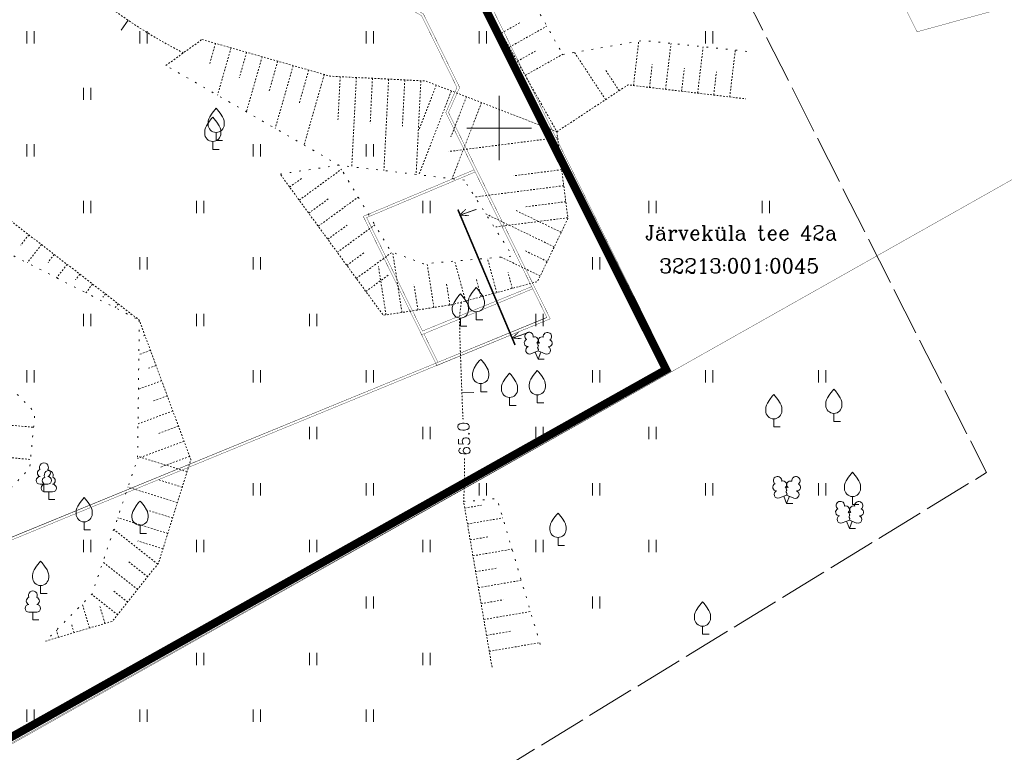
# Model space of a CAD drawing. Header units: metres. Extents: x 685671 to 686635, y 6588408 to 6589199.
# Tile 21 of 34: x 685970 to 686031, y 6588711 to 6588757. Entities that reach past the tile are written whole.
import ezdxf
from ezdxf.enums import TextEntityAlignment as Align

# ---------------------------------------------------------------- set-up
doc = ezdxf.new("R2010")
doc.units = ezdxf.units.M
for name, pattern in [('Kohtla-Järve PPA ühishoone G20$0$ISOPOHI', [0.02001, 0.01, -1e-05, 0.01]), ('Kohtla-Järve PPA ühishoone G20$0$KATASTRIPIIR', [7, 4, -1, 1, -1]), ('Kohtla-Järve PPA ühishoone G20$0$NOLVAALL', [1.2, 0.2, -1]), ('Kohtla-Järve PPA ühishoone G20$0$NOLVAKRIIPS', [0.02001, 0.01, -1e-05, 0.01]), ('Kohtla-Järve PPA ühishoone G20$0$NOLVAPEAL', [0.02001, 0.01, -1e-05, 0.01]), ('Kohtla-Järve PPA ühishoone G20$0$TOOPIIR', [7, 6, -1])]:
    doc.linetypes.add(name, pattern=pattern)
for name, color, linetype, lineweight in [('CON_aed', 104, 'Continuous', 5), ('Kohtla-Järve PPA ühishoone G20$0$HALJASTUS', 250, 'Continuous', 13), ('Kohtla-Järve PPA ühishoone G20$0$HORISONTAAL-EH2000', 250, 'Continuous', 13), ('Kohtla-Järve PPA ühishoone G20$0$PIIR', 224, 'Continuous', 13), ('Kohtla-Järve PPA ühishoone G20$0$PUU', 250, 'Continuous', 13), ('Kohtla-Järve PPA ühishoone G20$0$RELJEEF', 250, 'Continuous', 13), ('Kohtla-Järve PPA ühishoone G20$0$VORK', 250, 'Continuous', 13)]:
    doc.layers.add(name, color=color, linetype=linetype, lineweight=lineweight)
doc.layers.add('CON_lõige', color=30, linetype='Continuous')
doc.layers.add('CON_sõidutee_äärekivi_8cm', color=1, linetype='Continuous')
doc.layers.add('Kohtla-Järve PPA ühishoone G20$0$MOOTPIIR', color=250, linetype='Continuous', lineweight=13, plot=False)
doc.styles.add('Kohtla-Järve PPA ühishoone G20$0$romanc', font='romanc.shx')

# ---------------------------------------------------------------- blocks, each defined once
blk = doc.blocks.new('Kohtla-Järve PPA ühishoone G20$0$LEHTP2')
at = {"layer": 'Kohtla-Järve PPA ühishoone G20$0$PUU', "linetype": 'Continuous'}
for p, q in [((-0.8800000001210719, 0.6699999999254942), (0.009999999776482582, 1.019999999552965)), ((0, 0), (-0.3500000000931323, 0.8799999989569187)), ((0, 0), (0.3599999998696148, 0.8799999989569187)), ((0.7599999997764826, 0), (0, 0)), ((0.009999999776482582, 1.019999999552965), (0.8899999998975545, 0.6599999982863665))]:
    blk.add_line(p, q, dxfattribs=at)
at = {"layer": 'Kohtla-Järve PPA ühishoone G20$0$PUU', "linetype": 'Continuous', "flags": 128}
blk.add_lwpolyline([(0.009999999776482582, 2.009999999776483), (-0.03000000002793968, 1.859999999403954), (-0.03000000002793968, 1.819999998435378), (-0.01000000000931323, 1.759999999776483), (0.02999999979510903, 1.689999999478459), (0.03999999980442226, 1.649999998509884), (0.009999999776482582, 1.579999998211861), (-0.0400000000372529, 1.47999999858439), (-0.05000000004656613, 1.429999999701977), (-0.0400000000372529, 1.399999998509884), (-0.02000000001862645, 1.339999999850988), (0.04999999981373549, 1.219999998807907), (0.05999999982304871, 1.179999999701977), (0.04999999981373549, 1.139999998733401), (0.01999999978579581, 1.069999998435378), (0.009999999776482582, 1.019999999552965)], dxfattribs=at)
at = {"layer": 'Kohtla-Järve PPA ühishoone G20$0$PUU', "linetype": 'Continuous'}
for centre, radius, start, end in [((-1.114234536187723, 2.828441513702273), 0.5115906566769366, 111.5026944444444, 232.5173111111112), ((-1.114234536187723, 2.828441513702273), 0.5115906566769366, 350.4855555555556, 111.5001722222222), ((-0.4449670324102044, 2.327271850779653), 0.447985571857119, 308.5041205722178, 111.5724656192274), ((0.481311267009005, 2.318196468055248), 0.4495786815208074, 67.70160367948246, 230.512620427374), ((1.157691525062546, 2.810934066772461), 0.5115906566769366, 67.61680277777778, 188.6314194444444), ((1.157691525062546, 2.810934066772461), 0.5115906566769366, 306.5996638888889, 67.61428055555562), ((-1.261867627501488, 2.005462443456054), 0.447985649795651, 111.4304087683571, 274.4986807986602), ((-1.052630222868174, 1.116912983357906), 0.4749999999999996, 111.5014333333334, 291.5003611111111), ((0.008035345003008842, 1.534750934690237), 0.4749999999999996, 66.76551666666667, 111.5014916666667), ((1.069718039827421, 1.100558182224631), 0.4749999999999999, 247.6166138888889, 67.61554166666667), ((1.29262409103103, 1.985777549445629), 0.4479856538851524, 264.6182961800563, 67.68656508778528)]:
    blk.add_arc(centre, radius, start, end, dxfattribs=at)
blk = doc.blocks.new('Kohtla-Järve PPA ühishoone G20$0$VILJA1')
at = {"layer": 'Kohtla-Järve PPA ühishoone G20$0$PUU', "linetype": 'Continuous'}
for p, q in [((0, 0), (0, 1)), ((0.7999999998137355, 0), (0, 0))]:
    blk.add_line(p, q, dxfattribs=at)
at = {"layer": 'Kohtla-Järve PPA ühishoone G20$0$PUU', "linetype": 'Continuous', "flags": 128}
for points in [[(-1, 2), (-1, 2.300000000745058), (-0.9799999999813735, 2.430000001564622), (-0.9100000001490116, 2.690000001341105), (-0.7900000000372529, 2.930000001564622), (-0.5, 3.400000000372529), (-0.1800000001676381, 3.810000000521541), (0, 4)], [(1, 2), (1, 2.300000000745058), (0.9799999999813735, 2.430000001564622), (0.909999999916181, 2.690000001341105), (0.7900000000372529, 2.930000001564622), (0.5, 3.400000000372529), (0.1799999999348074, 3.810000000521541), (0, 4)]]:
    blk.add_lwpolyline(points, dxfattribs=at)
at = {"layer": 'Kohtla-Järve PPA ühishoone G20$0$PUU', "linetype": 'Continuous'}
blk.add_arc((-4.656612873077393e-10, 2), 0.9999999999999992, 180, 0, dxfattribs=at)
blk = doc.blocks.new('Kohtla-Järve PPA ühishoone G20$0$LEHTP1')
at = {"layer": 'Kohtla-Järve PPA ühishoone G20$0$PUU', "linetype": 'Continuous'}
for p, q in [((0.4799999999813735, 0.9499999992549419), (-0.4799999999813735, 0.9499999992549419)), ((0, 0), (0, 0.9499999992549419)), ((0.7600000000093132, 0), (0, 0))]:
    blk.add_line(p, q, dxfattribs=at)
for centre, radius, start, end in [((-0.3401035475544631, 2.345156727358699), 0.4651468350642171, 109.021735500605, 253.1415399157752), ((-1.164153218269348e-09, 3.040000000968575), 0.5539404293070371, 332.5798988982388, 207.4201001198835), ((0.3401687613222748, 2.345155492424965), 0.4651267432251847, 286.850816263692, 70.9859091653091), ((-0.474986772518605, 1.424986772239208), 0.4750132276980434, 90.00160104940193, 269.3952966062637), ((0.474986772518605, 1.424986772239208), 0.4750132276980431, 270.6047033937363, 89.99839895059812)]:
    blk.add_arc(centre, radius, start, end, dxfattribs=at)
blk = doc.blocks.new('Kohtla-Järve PPA ühishoone G20$0$VKORIS')
at = {"color": 0, "linetype": 'Continuous'}
for p, q in [((-1.423576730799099e-13, 4.000355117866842), (-1.423576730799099e-13, -4.000355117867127)), ((-4.000355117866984, 0), (4.000355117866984, 0))]:
    blk.add_line(p, q, dxfattribs=at)
blk = doc.blocks.new('Kohtla-Järve PPA ühishoone G20$0$HEIN')
at = {"color": 0, "linetype": 'Continuous'}
for p, q in [((-0.4550559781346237, 0.7611157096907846), (-0.4550559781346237, -0.7611157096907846)), ((0.4550559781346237, 0.7611157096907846), (0.4550559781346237, -0.7611157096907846))]:
    blk.add_line(p, q, dxfattribs=at)
blk = doc.blocks.new('Kohtla-Järve PPA ühishoone G20$0$ISOJ')
at = {"color": 0}
blk.add_line((0, 0), (0, 1.5), dxfattribs=at)
blk = doc.blocks.new('Kohtla-Järve PPA ühishoone G20')
at = {"layer": 'Kohtla-Järve PPA ühishoone G20$0$HORISONTAAL-EH2000', "linetype": 'Kohtla-Järve PPA ühishoone G20$0$ISOPOHI', "ltscale": 0.5, "flags": 128}
for points in [[(685980.4537127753, 6588754.656303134, -0.03221555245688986), (685977.0290473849, 6588756.6726133, -0.03929927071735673), (685974.4845362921, 6588758.709644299, -0.004668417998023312), (685973.1909263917, 6588759.94650734, -0.06953403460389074)], [(685997.6472857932, 6588739.216879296, 0.01093963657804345), (685997.546946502, 6588738.343957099, 0.03003768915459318), (685997.5365372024, 6588738.023866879, 0.0004651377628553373), (685997.5852530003, 6588736.313752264, 0.001852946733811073), (685997.5994720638, 6588735.884529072, 0.0003201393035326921), (685997.6853720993, 6588733.592579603, 0.0007253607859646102), (685997.7253993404, 6588732.581104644, 0.003173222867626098), (685997.7389156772, 6588732.295859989, -0.000120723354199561), (685997.7558325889, 6588731.979689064, -0.01442844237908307)], [(685997.8554752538, 6588729.531661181, -0.003297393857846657), (685997.8555587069, 6588729.168648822, -0.00989087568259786), (685997.795, 6588726.853)]]:
    blk.add_lwpolyline(points, format="xyb", dxfattribs=at)
at = {"layer": 'Kohtla-Järve PPA ühishoone G20$0$MOOTPIIR', "linetype": 'Kohtla-Järve PPA ühishoone G20$0$TOOPIIR', "ltscale": 0.5, "flags": 128}
blk.add_lwpolyline([(685869.3874343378, 6588820.363513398), (685868.8307788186, 6588821.407102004), (685866.7755179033, 6588823.614327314), (685865.4488950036, 6588823.513949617), (685863.7491707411, 6588824.913992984), (685861.7948034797, 6588826.658049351), (685858.0185272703, 6588836.884429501), (685869.2667032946, 6588843.803776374), (685869.4008432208, 6588843.841861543), (685872.5783181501, 6588845.592899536), (685872.6742179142, 6588845.666292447), (685872.7896272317, 6588845.768300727), (685874.1240966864, 6588846.425800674), (685895.2530202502, 6588852.393979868), (685895.4218542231, 6588851.014719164), (685895.8183006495, 6588849.47434803), (685900.7738433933, 6588844.026630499), (685897.9789804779, 6588839.453244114), (685898.7843619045, 6588837.586380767), (685898.8544813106, 6588837.343876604), (685900.9649722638, 6588833.676645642), (685963.6887052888, 6588860.241569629), (686030.1508275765, 6588728.662721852), (685913.004, 6588656.897), (685845.2775302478, 6588745.252631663), (685845.259, 6588745.258), (685841.645, 6588746.305), (685838.5577448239, 6588746.347446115), (685822.0521259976, 6588746.971211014), (685821.3949766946, 6588747.095396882), (685815.9136309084, 6588744.024188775), (685806.5139923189, 6588743.018109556), (685795.7457114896, 6588740.152327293), (685789.77, 6588738.35), (685788.1837237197, 6588739.028074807), (685784.8609860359, 6588745.529359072), (685780.6611207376, 6588747.742657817), (685775.5947663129, 6588745.081668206), (685775.0320141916, 6588745.722301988), (685769.9108411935, 6588755.4726886), (685769.9108411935, 6588755.4726886), (685773.576960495, 6588767.171995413), (685773.517940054, 6588767.303681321), (685769.3300000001, 6588777.24), (685784.8944861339, 6588784.731314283), (685786.0982805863, 6588789.937578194), (685785.1795421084, 6588791.623591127), (685772.3156923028, 6588802.650025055), (685764.1945289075, 6588811.625874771), (685762.4189039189, 6588819.314224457), (685761.3883406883, 6588821.620672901), (685758.4722771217, 6588823.579030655), (685757.7017803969, 6588825.207909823), (685751.1630366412, 6588833.727520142), (685755.1036410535, 6588837.066121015), (685757.8377289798, 6588836.480702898), (685758.5210543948, 6588836.762561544), (685761.8059951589, 6588839.93682173), (685765.1543071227, 6588841.336222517), (685773.312, 6588841.865), (685774.925, 6588838.994), (685775.3904506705, 6588838.108926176), (685792.1703737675, 6588825.995185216), (685797.2600067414, 6588822.260637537), (685801.4705353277, 6588821.204656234), (685801.5055741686, 6588819.812752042), (685809.9299788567, 6588822.733813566), (685825.056847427, 6588821.873151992), (685826.2681088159, 6588817.281453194), (685828.0451419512, 6588813.403103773), (685829.3013011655, 6588810.975047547), (685829.5808095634, 6588810.294062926), (685830.520633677, 6588808.63238918), (685830.7166929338, 6588807.165083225), (685831.9323739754, 6588804.694523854), (685832.023856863, 6588804.478519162)], close=True, dxfattribs=at)
at = {"layer": 'Kohtla-Järve PPA ühishoone G20$0$PIIR', "color": 1, "linetype": 'Kohtla-Järve PPA ühishoone G20$0$KATASTRIPIIR', "ltscale": 0.5, "const_width": 0.02, "flags": 128}
for points in [[(685915.31, 6588816.21), (685942.42, 6588755.28), (685873.59, 6588724.65), (685883.45, 6588706.73), (685902.46, 6588674.01), (686010.65, 6588734.9), (685998.24, 6588760.11), (685960.71, 6588836.42), (685915.31, 6588816.21)], [(685998.24, 6588760.11), (686010.65, 6588734.9), (686071.52, 6588769.27), (686060.45, 6588792.09), (686046.41, 6588785.54), (686057.03, 6588764.51), (686025.86, 6588755.96), (686018.24, 6588771.08), (685998.24, 6588760.11)]]:
    blk.add_lwpolyline(points, dxfattribs=at)
blk.add_lwpolyline([(685800.9500000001, 6588616.43), (685918.33, 6588408.05), (685972.15, 6588410.140000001), (686022.9, 6588411.8), (686045.39, 6588414.3), (686115.8, 6588424.7), (686159.62, 6588431.17), (686144.11, 6588454.140000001), (686118.77, 6588491.66), (686014.0700000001, 6588665.350000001), (686102.3200000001, 6588706.02), (686071.52, 6588769.27), (686010.65, 6588734.9), (685902.48, 6588673.83), (685845.18, 6588641.42)], close=True, dxfattribs=at)
at = {"layer": 'Kohtla-Järve PPA ühishoone G20$0$RELJEEF', "linetype": 'Kohtla-Järve PPA ühishoone G20$0$NOLVAKRIIPS', "ltscale": 0.5}
for p, q in [((686000.1321881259, 6588755.8746006), (686001.2933602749, 6588756.527505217)), ((686000.6223041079, 6588755.002943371), (686002.9449167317, 6588756.308903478)), ((685982.439830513, 6588755.238127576), (685982.0548409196, 6588753.892618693)), ((686008.3048317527, 6588752.63198), (686008.6305065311, 6588755.373049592)), ((686010.2908629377, 6588752.39601362), (686010.628703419, 6588755.239476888)), ((685983.4012489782, 6588754.963037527), (685982.5626739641, 6588752.032282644)), ((685984.3626674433, 6588754.687947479), (685983.9090820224, 6588753.102701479)), ((686001.1124200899, 6588754.131286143), (686002.2738605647, 6588754.784341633)), ((686001.6025360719, 6588753.259628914), (686003.9256853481, 6588754.565890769)), ((686006.5806808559, 6588751.758983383), (686004.6546958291, 6588754.685497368)), ((686012.2768941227, 6588752.160047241), (686012.6180594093, 6588755.03149402)), ((686014.2629253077, 6588751.924080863), (686014.6074153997, 6588754.823511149)), ((685985.3240859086, 6588754.41285743), (685984.3483192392, 6588751.002628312)), ((685986.2855043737, 6588754.137767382), (685985.7633231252, 6588752.312784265)), ((686009.2978473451, 6588752.513996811), (686009.4659363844, 6588753.928732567)), ((685987.2469228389, 6588753.862677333), (685986.1339645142, 6588749.972973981)), ((685988.2083413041, 6588753.587587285), (685987.617564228, 6588751.52286705)), ((685989.1697597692, 6588753.312497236), (685987.9196097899, 6588748.943319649)), ((686007.4160131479, 6588752.308728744), (686006.572756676, 6588753.590048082)), ((686011.2838785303, 6588752.278030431), (686011.4536299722, 6588753.706757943)), ((686013.2699097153, 6588752.042064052), (686013.4413235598, 6588753.484783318)), ((685990.1551044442, 6588753.181150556), (685990.0175724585, 6588750.497014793)), ((685991.1537943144, 6588753.129978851), (685990.8705806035, 6588747.602653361)), ((685992.1524841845, 6588753.078807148), (685992.0091417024, 6588750.281271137)), ((685993.1511740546, 6588753.027635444), (685992.8610178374, 6588747.364816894)), ((685994.1498639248, 6588752.97646374), (685994.0030501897, 6588750.1111812)), ((685995.148553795, 6588752.925292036), (685994.8514550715, 6588747.126980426)), ((685997.0337573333, 6588752.296685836), (685995.0274328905, 6588747.105952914)), ((685996.1010083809, 6588752.657212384), (685995.0518353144, 6588749.942807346)), ((685997.9665062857, 6588751.936159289), (685997.0093549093, 6588749.459831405)), ((685998.899255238, 6588751.57563274), (685997.076974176, 6588746.86105413)), ((686003.6098541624, 6588749.405280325), (685996.8497673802, 6588748.543922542)), ((685987.6150977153, 6588745.533534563), (685990.2329759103, 6588747.444274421)), ((686003.8626466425, 6588747.421320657), (686000.8849848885, 6588747.041912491)), ((685987.0255488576, 6588746.341267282), (685987.7988949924, 6588746.905718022)), ((686003.9890428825, 6588746.429340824), (685998.5000491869, 6588745.729943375)), ((685988.2046465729, 6588744.725801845), (685989.4775095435, 6588745.65484049)), ((685988.7941954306, 6588743.918069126), (685991.2677691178, 6588745.723483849)), ((686004.1154391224, 6588745.43736099), (686001.6041071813, 6588745.117371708)), ((686003.8349270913, 6588743.540142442), (686000.9924475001, 6588744.910441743)), ((686003.400674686, 6588742.639351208), (685999.1672613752, 6588744.680190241)), ((686004.2418353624, 6588744.445381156), (685999.6855012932, 6588743.864821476)), ((685989.3837442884, 6588743.110336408), (685990.5844550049, 6588743.986712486)), ((685989.973293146, 6588742.30260369), (685992.3025623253, 6588744.002693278)), ((685970.8752571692, 6588743.392178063), (685970.3808107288, 6588742.752016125)), ((685971.6666762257, 6588742.780904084), (685970.7921568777, 6588741.648660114)), ((686002.9664222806, 6588741.738559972), (686001.5754885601, 6588742.409099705)), ((685972.4580952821, 6588742.169630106), (685972.0780223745, 6588741.677548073)), ((685990.5628420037, 6588741.494870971), (685991.6914004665, 6588742.31858448)), ((685991.1523908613, 6588740.687138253), (685993.3873888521, 6588742.318421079)), ((685993.9768775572, 6588738.580191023), (685993.3979804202, 6588742.314385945)), ((685997.9095866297, 6588739.287719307), (685997.2422503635, 6588741.75867969)), ((685999.8404099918, 6588739.809179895), (685999.2661051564, 6588741.935670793)), ((686002.5321698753, 6588740.837768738), (686000.1029312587, 6588742.008853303)), ((685973.2495143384, 6588741.558356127), (685972.603742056, 6588740.722271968)), ((685992.988681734, 6588738.42699502), (685992.5255344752, 6588741.414541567)), ((685995.9532692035, 6588738.886583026), (685995.5312168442, 6588741.609045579)), ((685974.0409333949, 6588740.947082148), (685973.7752340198, 6588740.603080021)), ((685991.741939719, 6588739.879405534), (685993.1219066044, 6588740.886617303)), ((685998.8749983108, 6588739.548449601), (685998.5645880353, 6588740.697812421)), ((686000.8058216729, 6588740.069910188), (686000.5419271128, 6588741.047038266)), ((685974.8323524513, 6588740.335808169), (685974.4153272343, 6588739.795883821)), ((685994.9650733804, 6588738.733387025), (685994.7192585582, 6588740.319023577)), ((685996.9414650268, 6588739.039779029), (685996.7355456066, 6588740.368068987)), ((685975.6237715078, 6588739.72453419), (685975.4724456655, 6588739.528611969)), ((685976.4151905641, 6588739.113260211), (685976.2269124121, 6588738.869495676)), ((685977.2066096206, 6588738.501986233), (685977.1696573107, 6588738.454143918)), ((685978.0645857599, 6588737.16898171), (685977.8849833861, 6588737.10262093)), ((685978.4111715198, 6588736.230963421), (685977.6927620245, 6588735.965520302)), ((685978.7577572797, 6588735.292945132), (685978.2189501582, 6588735.093862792)), ((685979.1043430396, 6588734.354926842), (685977.6675240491, 6588733.824040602)), ((685979.4509287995, 6588733.416908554), (685978.5529169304, 6588733.085104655)), ((685979.7975145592, 6588732.478890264), (685977.6422860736, 6588731.682560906)), ((685969.2402361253, 6588731.642150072), (685971.1757858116, 6588731.466783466)), ((685980.1441003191, 6588731.540871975), (685978.8868837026, 6588731.076346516)), ((685980.490686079, 6588730.602853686), (685977.6170480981, 6588729.541081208)), ((685969.0597693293, 6588729.65030878), (685970.9872814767, 6588729.4756704)), ((685980.6746840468, 6588728.713694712), (685977.6185333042, 6588729.667103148)), ((685980.8372718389, 6588729.664835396), (685979.0234889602, 6588728.994665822)), ((685980.0790667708, 6588726.804443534), (685977.0197007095, 6588727.758855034)), ((685980.3768754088, 6588727.759069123), (685978.857538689, 6588728.233047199)), ((685997.8615634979, 6588726.46442847), (685998.8960147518, 6588726.64163315)), ((685979.7812581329, 6588725.849817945), (685978.241228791, 6588726.33025137)), ((685979.4834494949, 6588724.895192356), (685976.3826981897, 6588725.862514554)), ((685998.0304071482, 6588725.478785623), (686000.216169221, 6588725.853213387)), ((685978.863843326, 6588722.998601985), (685976.143043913, 6588725.149069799)), ((685998.1992507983, 6588724.493142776), (685999.3505616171, 6588724.69036586)), ((685979.185640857, 6588723.940566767), (685977.6249188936, 6588724.427455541)), ((685998.3680944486, 6588723.507499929), (686000.7875756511, 6588723.921964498)), ((685977.6236780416, 6588721.429528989), (685975.4663687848, 6588723.134624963)), ((685978.2437606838, 6588722.214065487), (685977.0242335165, 6588723.177956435)), ((685998.5369380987, 6588722.521857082), (685999.8051084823, 6588722.739098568)), ((685998.705781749, 6588721.536214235), (686001.358982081, 6588721.990715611)), ((685976.3835127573, 6588719.860455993), (685974.7849926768, 6588721.123895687)), ((685977.0035953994, 6588720.644992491), (685976.0658133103, 6588721.386197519)), ((685974.6394455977, 6588719.03469056), (685974.1947539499, 6588720.52730149)), ((685975.5978164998, 6588719.320216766), (685975.2657934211, 6588720.434654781)), ((685998.8746253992, 6588720.550571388), (686000.2596553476, 6588720.787831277)), ((685999.0434690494, 6588719.564928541), (686001.9303885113, 6588720.059466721)), ((685973.6810746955, 6588718.749164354), (685973.5369428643, 6588719.232943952)), ((685972.7227037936, 6588718.463638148), (685972.590868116, 6588718.906145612)), ((685999.2123126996, 6588718.579285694), (686000.7142022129, 6588718.836563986)), ((685999.3811563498, 6588717.593642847), (686002.501794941, 6588718.128217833))]:
    blk.add_line(p, q, dxfattribs=at)
at = {"layer": 'Kohtla-Järve PPA ühishoone G20$0$RELJEEF', "linetype": 'Kohtla-Järve PPA ühishoone G20$0$NOLVAPEAL', "ltscale": 0.5, "flags": 128}
for points in [[(685980.847, 6588773.815), (685985.098, 6588767.668), (685995.3133750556, 6588764.444721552), (686003.563, 6588749.773)], [(685979.367, 6588753.875), (685981.598, 6588755.479)], [(685981.598, 6588755.479), (685989.514, 6588753.214), (685995.447, 6588752.91), (686003.563, 6588749.773)], [(686003.563, 6588749.773), (686007.968, 6588752.672), (686015.2559409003, 6588751.806097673)], [(686003.563, 6588749.773), (686004.248, 6588744.397), (686002.365, 6588740.491), (685997.059, 6588739.058), (685992.821, 6588738.401), (685986.436, 6588747.149)], [(685968.501, 6588745.226), (685977.718, 6588738.107)], [(685971.915, 6588718.223), (685976.067, 6588719.46), (685978.91, 6588723.057), (685980.91, 6588729.468), (685977.718, 6588738.107)], [(685999.55, 6588716.608), (685997.795, 6588726.853)]]:
    blk.add_lwpolyline(points, dxfattribs=at)
at = {"layer": 'Kohtla-Järve PPA ühishoone G20$0$RELJEEF', "linetype": 'Kohtla-Järve PPA ühishoone G20$0$NOLVAALL', "ltscale": 0.5, "flags": 128}
for points in [[(685990.041, 6588773.614), (685996.739, 6588767.338), (686003.929, 6588754.56)], [(686003.929, 6588754.56), (686008.902, 6588755.42), (686015.4580256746, 6588754.734581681)], [(685997.839, 6588746.77), (685990.081, 6588747.697), (685979.367, 6588753.875)], [(685986.436, 6588747.149), (685990.081, 6588747.697), (685993.294, 6588742.354), (685995.302, 6588741.589), (686000.825, 6588742.072), (685997.839, 6588746.77)], [(685967.472, 6588736.246), (685963.7886542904, 6588739.199383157), (685963.0368829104, 6588741.829009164), (685965.1213330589, 6588743.263351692), (685968.922, 6588742.605), (685977.718, 6588738.107)], [(685977.718, 6588738.107), (685977.617, 6588729.537), (685974.794, 6588721.133), (685971.915, 6588718.223)], [(685961.2396767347, 6588712.181234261), (685959.537, 6588715.658), (685962.232, 6588722.289), (685967.983, 6588725.822), (685970.936, 6588728.934), (685971.263, 6588732.388), (685967.472, 6588736.246)], [(685997.795, 6588726.853), (685999.86, 6588727.057), (686002.585, 6588717.847)]]:
    blk.add_lwpolyline(points, dxfattribs=at)
at = {"layer": 'Kohtla-Järve PPA ühishoone G20$0$HALJASTUS', "xscale": 0.5, "yscale": 0.5, "zscale": 0.5}
for p in [(685970.987, 6588755.617), (685977.987, 6588755.617), (685991.987, 6588755.617), (685998.987, 6588755.617), (686012.987, 6588755.617), (685974.487, 6588752.117), (685970.987, 6588748.617), (685984.987, 6588748.617), (685991.987, 6588748.617), (685974.487, 6588745.117), (685981.487, 6588745.117), (685995.487, 6588745.117), (686009.487, 6588745.117), (686016.487, 6588745.117), (685977.987, 6588741.617), (685984.987, 6588741.617), (686005.987, 6588741.617), (685974.487, 6588738.117), (685981.487, 6588738.117), (685988.487, 6588738.117), (686002.487, 6588738.117), (685970.987, 6588734.617), (685984.987, 6588734.617), (685991.987, 6588734.617), (686005.987, 6588734.617), (686012.987, 6588734.617), (686019.987, 6588734.617), (685988.487, 6588731.117), (685995.487, 6588731.117), (686002.487, 6588731.117), (686009.487, 6588731.117), (685984.987, 6588727.617), (685991.987, 6588727.617), (685998.987, 6588727.617), (686005.987, 6588727.617), (686012.987, 6588727.617), (686019.987, 6588727.617), (685974.487, 6588724.117), (685981.487, 6588724.117), (685988.487, 6588724.117), (685995.487, 6588724.117), (686002.487, 6588724.117), (686009.487, 6588724.117), (685991.987, 6588720.617), (686005.987, 6588720.617), (685981.487, 6588717.117), (685988.487, 6588717.117), (685995.487, 6588717.117), (685970.987, 6588713.617), (685977.987, 6588713.617), (685984.987, 6588713.617), (685991.987, 6588713.617)]:
    blk.add_blockref('Kohtla-Järve PPA ühishoone G20$0$HEIN', p, dxfattribs=at)
at = {"layer": 'Kohtla-Järve PPA ühishoone G20$0$HORISONTAAL-EH2000', "ltscale": 0.5, "xscale": 0.5, "yscale": 0.5, "zscale": 0.5}
for p, rotation in [((685977.0290473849, 6588756.6726133), 144.0212402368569), ((685997.6853720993, 6588733.592579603), 272.0515674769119)]:
    blk.add_blockref('Kohtla-Järve PPA ühishoone G20$0$ISOJ', p, dxfattribs=dict(at, rotation=rotation))
at = {"layer": 'Kohtla-Järve PPA ühishoone G20$0$PUU', "ltscale": 0.5, "xscale": 0.5, "yscale": 0.5, "zscale": 0.5}
for name, p in [('Kohtla-Järve PPA ühishoone G20$0$VILJA1', (685982.4760000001, 6588749.226000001)), ('Kohtla-Järve PPA ühishoone G20$0$VILJA1', (685982.267, 6588748.673)), ('Kohtla-Järve PPA ühishoone G20$0$VILJA1', (685998.577, 6588738.122)), ('Kohtla-Järve PPA ühishoone G20$0$VILJA1', (685997.594, 6588737.731000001)), ('Kohtla-Järve PPA ühishoone G20$0$LEHTP2', (686002.4, 6588735.684000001)), ('Kohtla-Järve PPA ühishoone G20$0$VILJA1', (685998.85, 6588733.673)), ('Kohtla-Järve PPA ühishoone G20$0$VILJA1', (686000.636, 6588732.818)), ('Kohtla-Järve PPA ühishoone G20$0$VILJA1', (686002.354, 6588732.974000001)), ('Kohtla-Järve PPA ühishoone G20$0$VILJA1', (686020.708, 6588731.829)), ('Kohtla-Järve PPA ühishoone G20$0$VILJA1', (686016.9870000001, 6588731.49)), ('Kohtla-Järve PPA ühishoone G20$0$LEHTP1', (685971.817, 6588727.464)), ('Kohtla-Järve PPA ühishoone G20$0$LEHTP1', (685972.118, 6588726.987)), ('Kohtla-Järve PPA ühishoone G20$0$LEHTP2', (686017.779, 6588726.755)), ('Kohtla-Järve PPA ühishoone G20$0$VILJA1', (686021.8620000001, 6588726.681000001)), ('Kohtla-Järve PPA ühishoone G20$0$VILJA1', (685974.307, 6588725.11)), ('Kohtla-Järve PPA ühishoone G20$0$VILJA1', (685977.769, 6588724.9)), ('Kohtla-Järve PPA ühishoone G20$0$LEHTP2', (686021.6690000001, 6588725.21)), ('Kohtla-Järve PPA ühishoone G20$0$VILJA1', (686003.634, 6588724.143000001)), ('Kohtla-Järve PPA ühishoone G20$0$VILJA1', (685971.614, 6588721.17)), ('Kohtla-Järve PPA ühishoone G20$0$LEHTP1', (685971.1320000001, 6588719.541)), ('Kohtla-Järve PPA ühishoone G20$0$VILJA1', (686012.58, 6588718.65))]:
    blk.add_blockref(name, p, dxfattribs=at)
at = {"layer": 'Kohtla-Järve PPA ühishoone G20$0$VORK', "xscale": 0.5, "yscale": 0.5, "zscale": 0.5}
blk.add_blockref('Kohtla-Järve PPA ühishoone G20$0$VKORIS', (686000, 6588750), dxfattribs=at)
at = {"layer": 'Kohtla-Järve PPA ühishoone G20$0$HORISONTAAL-EH2000', "ltscale": 0.5, "style": 'Kohtla-Järve PPA ühishoone G20$0$romanc'}
blk.add_text('65.0', height=0.7, rotation=92.71452271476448, dxfattribs=at).set_placement((685997.8198447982, 6588730.756371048), align=Align.MIDDLE_CENTER)
at = {"layer": 'Kohtla-Järve PPA ühishoone G20$0$PIIR', "color": 240, "style": 'Kohtla-Järve PPA ühishoone G20$0$romanc'}
for s, p in [('Järveküla tee 42a', (686014.9782664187, 6588743.514484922)), ('32213:001:0045', (686014.8488226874, 6588741.469969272))]:
    blk.add_text(s, height=0.9, dxfattribs=at).set_placement(p, align=Align.MIDDLE)

msp = doc.modelspace()

# ---------------------------------------------------------------- linework, layer by layer
at = {"layer": 'CON_aed', "color": 31, "ltscale": 0.1, "true_color": 0xfecc66, "const_width": 0.5}
msp.add_lwpolyline([(685903.9393536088, 6588675.302850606), (686010.3257938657, 6588735.036881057), (685997.9470399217, 6588759.760824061)], dxfattribs=at)
at = {"layer": 'CON_lõige'}
for points, const_width in [([(686000.9783622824, 6588736.563846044), (685997.4368808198, 6588744.949489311)], 0.1), ([(685998.1158851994, 6588744.566411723), (685997.5488587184, 6588744.615358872), (685997.9370967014, 6588744.97694281)], 0.05), ([(685997.6280995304, 6588744.626135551), (685998.6035534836, 6588744.972905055)], 0.05), ([(686001.3740333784, 6588736.951874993), (686000.8070068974, 6588737.000822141), (686001.1952448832, 6588737.362406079)], 0.05), ([(686000.8862477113, 6588737.011598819), (686001.8617016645, 6588737.358368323)], 0.05)]:
    msp.add_lwpolyline(points, dxfattribs=dict(at, const_width=const_width))
at = {"layer": 'CON_sõidutee_äärekivi_8cm', "color": 18, "true_color": 0x000000, "const_width": 0.02}
for points in [[(685986.8889648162, 6588770.841112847), (685993.1735040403, 6588758.093854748), (685995.1882654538, 6588756.959086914), (685997.3802792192, 6588752.509314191), (685996.6912416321, 6588750.958644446), (686001.178969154, 6588741.850115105)], [(685987.0235028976, 6588770.90744161), (685993.2875309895, 6588758.201787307), (685995.3023153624, 6588757.067006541), (685997.5458772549, 6588752.512591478), (685996.8568421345, 6588750.961927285), (686001.313524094, 6588741.91640966)], [(685998.4402020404, 6588747.411136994), (685991.5828795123, 6588744.529730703), (685995.1933223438, 6588737.198117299), (686002.069423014, 6588740.043223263)], [(685998.5067046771, 6588747.276357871), (685991.7876308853, 6588744.453479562), (685995.2465565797, 6588737.429547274), (686002.0040293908, 6588740.176619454)], [(686001.178969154, 6588741.850115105), (686002.9503323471, 6588738.263004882), (685959.0651134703, 6588720.233170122)], [(686001.3113667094, 6588741.91627501), (686003.1558861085, 6588738.185288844), (685959.585684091, 6588720.284875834)], [(685995.1933223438, 6588737.198117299), (685996.1365818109, 6588735.290676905), (686003.1558861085, 6588738.185288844)], [(685995.3277800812, 6588737.264608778), (685996.2045744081, 6588735.491572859), (686002.9437194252, 6588738.276396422)], [(685995.1933223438, 6588737.198117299), (685996.0654924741, 6588735.434432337), (685959.5205929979, 6588720.443309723)]]:
    msp.add_lwpolyline(points, dxfattribs=at)

# ---------------------------------------------------------------- block references
at = {"color": 251, "true_color": 0x636466}
msp.add_blockref('Kohtla-Järve PPA ühishoone G20', (0, 0), dxfattribs=at)

doc.saveas('drawing.dxf')
